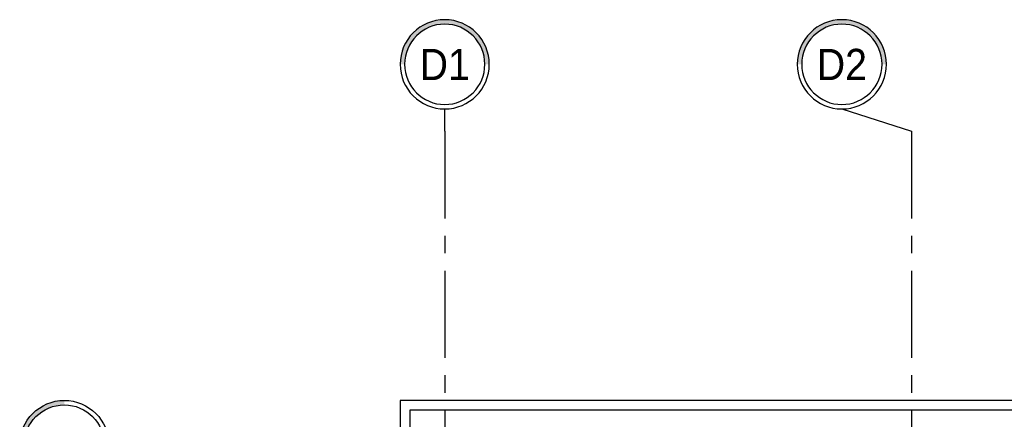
# Model space of a CAD drawing. Extents: x 41755 to 123924, y -112333 to 86187.
# Tile 3 of 256: x 99612 to 100319, y -107289 to -107003. Entities that reach past the tile are written whole.
import ezdxf
from ezdxf.enums import TextEntityAlignment as Align

# ---------------------------------------------------------------- set-up
doc = ezdxf.new("R2010")
doc.units = 0
doc.header["$LTSCALE"] = 50
doc.linetypes.add('CENTER', pattern=[2, 1.25, -0.25, 0.25, -0.25])
doc.layers.get('0').update_dxf_attribs({"color": 101, "linetype": 'CONTINUOUS'})
for name, color, linetype in [('Os-osie glowne', 1, 'CENTER'), ('Os-osie-opis', 16, 'CONTINUOUS'), ('W-izol-w', 144, 'CONTINUOUS')]:
    doc.layers.add(name, color=color, linetype=linetype)
doc.styles.add('dwg_opis duży', font='ARIAL.TTF', dxfattribs={"width": 0.9})

# ---------------------------------------------------------------- blocks, each defined once
blk = doc.blocks.new('_opis_osi')
blk.add_hatch(color=256).paths.add_polyline_path([(32, -32), (28.8, -32, -1), (-28.8, -32), (-32, -32, 1)])
for radius in [32, 28.8]:
    blk.add_circle((0, -32), radius)
at = {"style": 'dwg_opis duży', "width": 0.9}
blk.add_attdef('AXNAMEV', text='', height=22.4, rotation=90, dxfattribs=at).set_placement((0, -32), align=Align.MIDDLE_CENTER)
blk = doc.blocks.new('_opis_osi_liczbowy')
blk.add_hatch(color=256).paths.add_polyline_path([(32, 32), (32, 28.8, -1), (32, -28.8), (32, -32, 1)])
for radius in [32, 28.8]:
    blk.add_circle((32, 0), radius)
at = {"style": 'dwg_opis duży', "width": 0.9}
blk.add_attdef('AXNAMEH', text='', height=22.4, rotation=90, dxfattribs=at).set_placement((32, 0), align=Align.MIDDLE_CENTER)

msp = doc.modelspace()

# ---------------------------------------------------------------- linework, layer by layer
at = {"layer": 'Os-osie glowne'}
for points in [[(99916.966, -107082.622), (99916.966, -108645.513)], [(100251.966, -107082.622), (100251.966, -108645.513)]]:
    msp.add_lwpolyline(points, dxfattribs=at)
at = {"layer": 'Os-osie-opis'}
for points in [[(99916.966, -107082.622), (99916.966, -107066.622)], [(100201.966, -107066.622), (100251.966, -107082.622)]]:
    msp.add_lwpolyline(points, dxfattribs=at)
at = {"layer": 'W-izol-w', "linetype": 'Continuous'}
for points in [[(99884.966, -107275.622), (99884.966, -107820.622), (99891.966, -107820.622), (99891.966, -108482.622), (100775.966, -108482.622), (100775.966, -108489.622), (101098.966, -108489.622), (101098.966, -107275.622)], [(99891.966, -107282.622), (99891.966, -108482.622), (101091.966, -108482.622), (101091.966, -107282.622)]]:
    msp.add_lwpolyline(points, close=True, dxfattribs=at)

# ---------------------------------------------------------------- block references
at = {"layer": 'Os-osie-opis'}
ref = msp.add_blockref('_opis_osi_liczbowy', (99916.966, -107066.622), dxfattribs=dict(at, xscale=-1, rotation=270))
ref.add_attrib('AXNAMEH', 'D1', dxfattribs={"layer": '0', "height": 22.4, "style": 'dwg_opis duży', "width": 0.9}).set_placement((99916.966, -107034.729), align=Align.MIDDLE_CENTER)
ref = msp.add_blockref('_opis_osi_liczbowy', (100201.966, -107066.622), dxfattribs=dict(at, xscale=-1, rotation=270))
ref.add_attrib('AXNAMEH', 'D2', dxfattribs={"layer": '0', "height": 22.4, "style": 'dwg_opis duży', "width": 0.9}).set_placement((100201.966, -107034.729), align=Align.MIDDLE_CENTER)
ref = msp.add_blockref('_opis_osi', (99675.966, -107307.622), dxfattribs=dict(at, rotation=270))
ref.add_attrib('AXNAMEV', 'DG', dxfattribs={"layer": '0', "height": 22.4, "style": 'dwg_opis duży', "width": 0.9}).set_placement((99644.131, -107307.622), align=Align.MIDDLE_CENTER)

doc.saveas('drawing.dxf')
